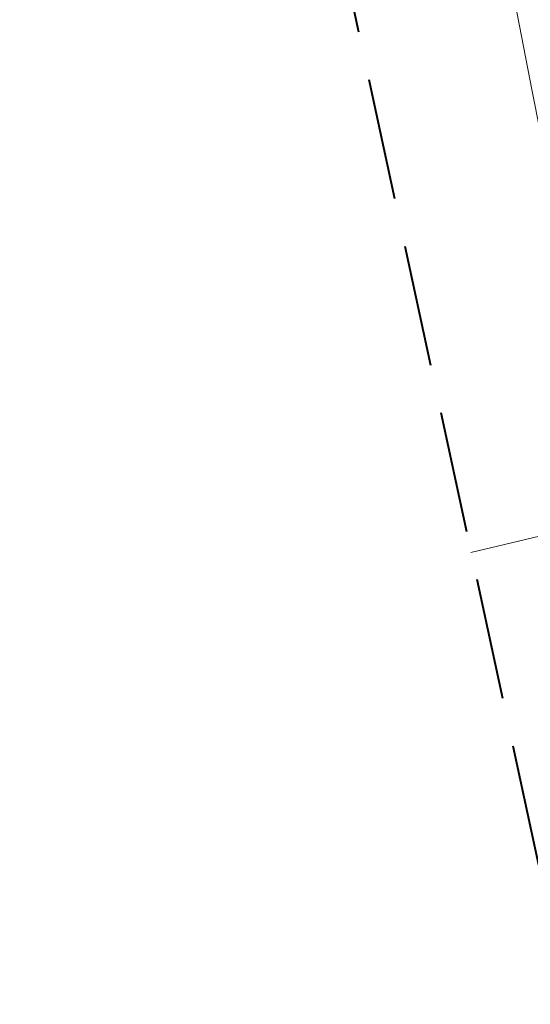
# Model space of a CAD drawing. Extents: x 779 to 3668, y -1329 to 9570.
# Tile 96 of 106: x 2365 to 2388, y -291 to -246. Entities that reach past the tile are written whole.
import ezdxf

# ---------------------------------------------------------------- set-up
doc = ezdxf.new("R2010")
doc.units = 0
doc.linetypes.add('CIĄGłA', pattern=[0])
doc.linetypes.add('DGN Style 3', pattern=[7.83309, 5.595065, -2.238026])
for name, color, linetype, lineweight in [('bariera drogowa ochronna (linia)', 7, 'Continuous', 0), ('kanał technologiczny (linia)', 7, 'Continuous', 0), ('przewód kanalizacyjny (linia)-SK', 7, 'Continuous', 0), ('Zakres', 7, 'Continuous', 0)]:
    doc.layers.add(name, color=color, linetype=linetype, lineweight=lineweight)
doc.linetypes.add('KTOK01-500', pattern='A,1.75,[13,dgnlstyle-rozp_2013.shx,S=0.002778,R=0,X=0,Y=0],1.75', length=3.5)

# ---------------------------------------------------------------- blocks, each defined once
blk = doc.blocks.new('PZT MDCP podkład')
at = {"layer": 'bariera drogowa ochronna (linia)', "color": 8, "linetype": 'KTOK01-500', "lineweight": 13, "flags": 128}
blk.add_lwpolyline([(2084.646, 103.156), (2086.306, 94.146), (2088.056, 84.786), (2089.946, 74.546), (2091.886, 64.626), (2093.806, 54.736), (2095.766, 44.856), (2097.796, 35.206), (2099.926, 25.496), (2102.236, 15.946), (2104.896, 6.146), (2107.666, -3.744), (2109.796, -10.954), (2112.814, -19.835)], dxfattribs=at)
at = {"layer": 'przewód kanalizacyjny (linia)-SK', "color": 8, "linetype": 'Continuous', "lineweight": 13, "flags": 128}
blk.add_lwpolyline([(2109.736, 37.906), (2091.006, 33.457)], dxfattribs=at)
at = {"layer": 'Zakres', "color": 8, "linetype": 'DGN Style 3', "lineweight": 40, "flags": 128}
blk.add_lwpolyline([(2174.696, 172.586), (2130.246, 158.476), (2070.276, 140.136), (2076.276, 101.676), (2103.086, -22.494), (2224.436, 10.666), (2208.436, 67.156), (2203.276, 85.806), (2188.226, 134.806), (2174.696, 172.586)], close=True, dxfattribs=at)

msp = doc.modelspace()

# ---------------------------------------------------------------- block references
at = {"layer": 'kanał technologiczny (linia)', "color": 18, "linetype": 'CIĄGłA', "lineweight": 5, "true_color": 0x000000}
msp.add_blockref('PZT MDCP podkład', (294.458, -304.119), dxfattribs=at)

doc.saveas('drawing.dxf')
